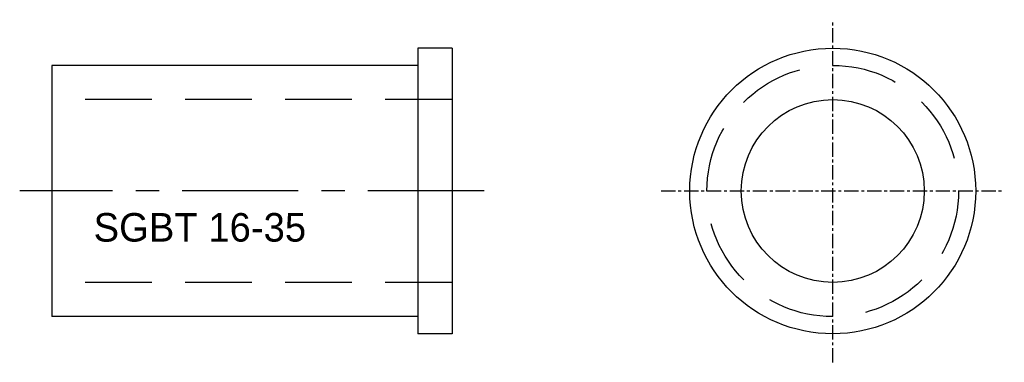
# Model space of a CAD drawing. Header units: millimetres. Extents: x -1657 to 8845, y -11980 to 3013.
# Tile 204 of 256: x -196 to -110, y 2523 to 2553. Entities that reach past the tile are written whole.
import ezdxf

# ---------------------------------------------------------------- set-up
doc = ezdxf.new("R2010")
doc.units = ezdxf.units.MM
doc.linetypes.add('CENTER', pattern=[2, 1.25, -0.25, 0.25, -0.25])
doc.linetypes.add('DASHED', pattern=[0.75, 0.5, -0.25])
doc.layers.add('导柱', color=252, linetype='Continuous')

# ---------------------------------------------------------------- blocks, each defined once
blk = doc.blocks.new('10EEA')
at = {"layer": '导柱', "color": 1, "linetype": 'CENTER'}
for p, q in [((0, 0), (0, 30)), ((-15, 15), (15, 15))]:
    blk.add_line(p, q, dxfattribs=at)
at = {"layer": '导柱', "ltscale": 5.75}
for radius in [12.5, 8]:
    blk.add_circle((0, 15), radius, dxfattribs=at)
at = {"layer": '导柱', "color": 4, "linetype": 'DASHED', "ltscale": 11.513333}
blk.add_circle((0, 15), 11, dxfattribs=at)
blk = doc.blocks.new('10EE3')
at = {"layer": '导柱', "ltscale": 5.75}
for p, q in [((0, 0), (-3, 0)), ((-3, 0), (-3, -25)), ((0, 0), (0, -25)), ((-3, -1.5), (-35, -1.5)), ((-35, -1.5), (-35, -23.5)), ((-3, -23.5), (-35, -23.5)), ((0, -25), (-3, -25))]:
    blk.add_line(p, q, dxfattribs=at)
at = {"layer": '导柱', "color": 4, "linetype": 'DASHED', "ltscale": 11.666667}
for p, q in [((0, -4.5), (-35, -4.5)), ((0, -20.5), (-35, -20.5))]:
    blk.add_line(p, q, dxfattribs=at)
at = {"layer": '导柱', "color": 1, "linetype": 'CENTER', "ltscale": 8.12}
blk.add_line((2.8, -12.5), (-37.8, -12.5), dxfattribs=at)
at = {"layer": '导柱', "ltscale": 5.75, "insert": (-31.34, -14.431), "char_height": 2.5, "width": 25.99479, "attachment_point": 1}
blk.add_mtext('SGBT 16-35', dxfattribs=at)

msp = doc.modelspace()

# ---------------------------------------------------------------- block references
at = {"layer": '导柱', "ltscale": 6.25}
for name, p in [('10EEA', (-124.9989, 2522.775)), ('10EE3', (-158.2836, 2550.275))]:
    msp.add_blockref(name, p, dxfattribs=at)

doc.saveas('drawing.dxf')
